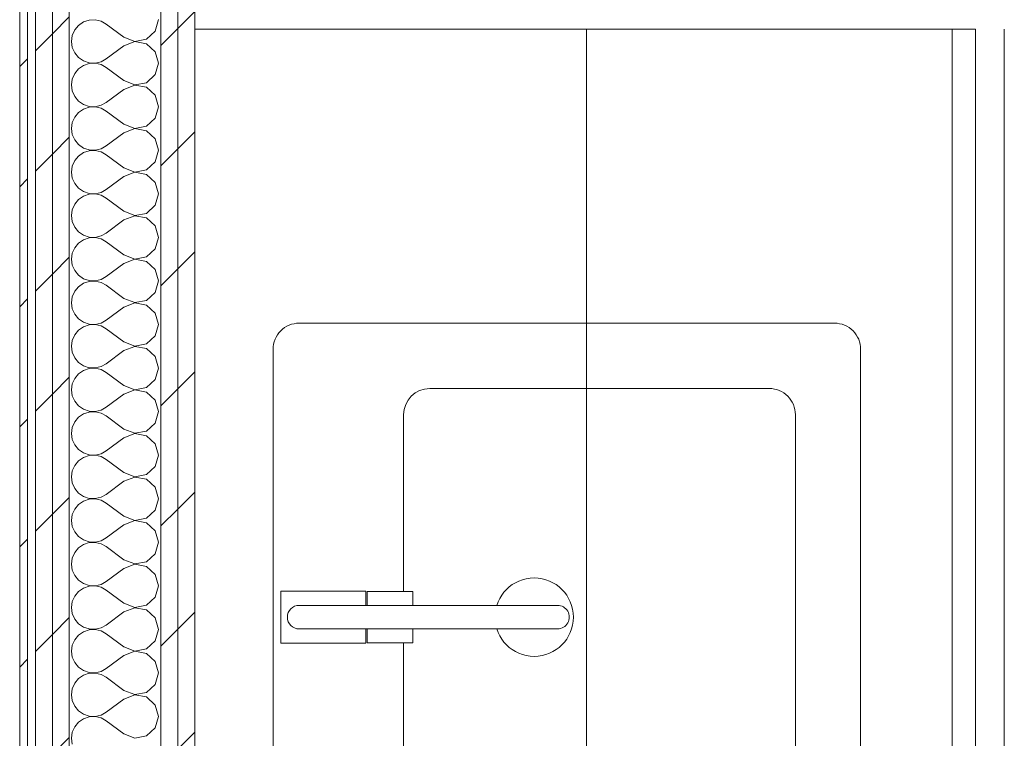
# Model space of a CAD drawing. Header units: millimetres. Extents: x -28277 to 305935, y -19284 to 4746.
# Tile 144 of 256: x 114887 to 115641, y -804 to -254. Entities that reach past the tile are written whole.
import ezdxf

# ---------------------------------------------------------------- set-up
doc = ezdxf.new("R2010")
doc.units = ezdxf.units.MM
doc.header["$MEASUREMENT"] = 0
doc.linetypes.add('Wipeout_Contour', pattern=[1000, 0, -1000])
doc.layers.add('Nuevo_08_E_Envans secs', color=7, linetype='Continuous')
doc.layers.add('Nuevo_09_EI_Mobiliari cuines', color=7, linetype='Continuous')
doc.layers.add('Nuevo_08_E_Envans secs_Pluma_Nº__1', color=7, linetype='Continuous', lineweight=5)
doc.layers.add('Nuevo_09_EI_Mobiliari cuines_Pluma_Nº__1', color=7, linetype='Continuous', lineweight=5)
for name, color, linetype, lineweight, true_color in [('Nuevo_08_E_Envans secs_Pluma_Nº__102', 7, 'Continuous', 5, 0xcccccc), ('Nuevo_08_E_Envans secs_Pluma_Nº__171', 171, 'Continuous', 13, 0xaaaaff), ('Nuevo_08_E_Envans secs_Pluma_Nº__177', 7, 'Continuous', 15, 0xf7e046)]:
    doc.layers.add(name, color=color, linetype=linetype, lineweight=lineweight, true_color=true_color)
pattern_1 = [(45, (114496.2, -37.4), (-91.924, 91.924), [97.5, -32.5]), (45, (114496.2, 54.52), (-91.924, 91.924), [97.5, -32.5])]

# ---------------------------------------------------------------- blocks, each defined once
blk = doc.blocks.new('Armario Base 27')
at = {"color": 254, "linetype": 'Wipeout_Contour', "lineweight": 0, "ltscale": 2613.898136}
blk.add_wipeout([(0, -620), (900, -620), (900, 0), (0, 0)], dxfattribs=at).dxf.layer = 'Nuevo_09_EI_Mobiliari cuines'
at = {"layer": 'Nuevo_09_EI_Mobiliari cuines_Pluma_Nº__1', "color": 7, "linetype": 'Continuous', "lineweight": 5}
for p, q in [((900, 0), (0, 0)), ((0, 0), (0, -598)), ((900, 0), (0, 0)), ((900, -598), (900, 0)), ((0, -580), (900, -580)), ((0, -598), (900, -598)), ((0, -620), (900, -620))]:
    blk.add_line(p, q, dxfattribs=at)
at = {"color": 254, "linetype": 'Wipeout_Contour', "lineweight": 0, "ltscale": 11502.226979}
blk.add_wipeout([(245, -510), (655, -510), (655, -510), (669.14, -504.14), (675, -490), (675, -490), (675, -80), (675, -80), (669.14, -65.86), (655, -60), (655, -60), (245, -60), (245, -60), (230.86, -65.86), (225, -80), (225, -80), (225, -490), (225, -490), (230.86, -504.14)], dxfattribs=at).dxf.layer = 'Nuevo_09_EI_Mobiliari cuines'
at = {"layer": 'Nuevo_09_EI_Mobiliari cuines_Pluma_Nº__1', "color": 7, "linetype": 'Continuous', "lineweight": 5}
for p, q in [((605, -160), (295, -160)), ((275, -180), (275, -440)), ((625, -440), (625, -180)), ((295, -460), (605, -460))]:
    blk.add_line(p, q, dxfattribs=at)
at = {"layer": 'Nuevo_09_EI_Mobiliari cuines_Pluma_Nº__1', "color": 7, "linetype": 'Continuous', "lineweight": 5, "flags": 128}
blk.add_lwpolyline([(245, -510), (655, -510, 0.414214), (675, -490), (675, -80, 0.414214), (655, -60), (245, -60, 0.414214), (225, -80), (225, -490, 0.414214)], format="xyb", close=True, dxfattribs=at)
at = {"layer": 'Nuevo_09_EI_Mobiliari cuines_Pluma_Nº__1', "color": 7, "linetype": 'Continuous', "lineweight": 5}
blk.add_circle((450, -260), 30, dxfattribs=at)
for centre, start, end in [((295, -180), 90, 180), ((605, -180), 0, 90), ((295, -440), 180, 270), ((605, -440), 270, 0)]:
    blk.add_arc(centre, 20, start, end, dxfattribs=at)
at = {"color": 254, "linetype": 'Wipeout_Contour', "lineweight": 0, "ltscale": 6910.599819}
blk.add_wipeout([(441, -277.89), (441, -277.89), (443.65, -284.25), (450.02, -286.87), (456.38, -284.21), (459, -277.84), (459, -277.84), (459, -80), (459, -80), (456.36, -73.64), (450, -71), (443.64, -73.64), (441, -80), (441, -80)], dxfattribs=at).dxf.layer = 'Nuevo_09_EI_Mobiliari cuines'
at = {"layer": 'Nuevo_09_EI_Mobiliari cuines_Pluma_Nº__1', "color": 7, "linetype": 'Continuous', "lineweight": 5, "flags": 128}
blk.add_lwpolyline([(441, -277.89, 1), (459, -277.84), (459, -80, 1), (441, -80)], format="xyb", close=True, dxfattribs=at)
at = {"color": 254, "linetype": 'Wipeout_Contour', "lineweight": 0, "ltscale": 5980.053412}
blk.add_wipeout([(430.03, -131), (441, -131), (441, -80), (441, -80), (443.64, -73.64), (450, -71), (456.36, -73.64), (459, -80), (459, -80), (459, -131), (469.97, -131), (469.97, -66), (430.03, -66)], dxfattribs=at).dxf.layer = 'Nuevo_09_EI_Mobiliari cuines'
at = {"layer": 'Nuevo_09_EI_Mobiliari cuines_Pluma_Nº__1', "color": 7, "linetype": 'Continuous', "lineweight": 5, "flags": 128}
blk.add_lwpolyline([(430.03, -131), (441, -131), (441, -80, -1), (459, -80), (459, -131), (469.97, -131), (469.97, -66), (430.03, -66)], format="xyb", close=True, dxfattribs=at)
at = {"color": 254, "linetype": 'Wipeout_Contour', "lineweight": 0, "ltscale": 1843.592818}
blk.add_wipeout([(430.3, -167), (441, -167), (441, -132), (430.3, -132)], dxfattribs=at).dxf.layer = 'Nuevo_09_EI_Mobiliari cuines'
at = {"color": 254, "linetype": 'Wipeout_Contour', "lineweight": 0, "ltscale": 1952.461068}
blk.add_wipeout([(469.7, -167), (469.7, -132), (459, -132), (459, -167)], dxfattribs=at).dxf.layer = 'Nuevo_09_EI_Mobiliari cuines'
at = {"layer": 'Nuevo_09_EI_Mobiliari cuines_Pluma_Nº__1', "color": 7, "linetype": 'Continuous', "lineweight": 5, "flags": 128}
for points in [[(430.3, -167), (441, -167), (441, -132), (430.3, -132)], [(469.7, -167), (469.7, -132), (459, -132), (459, -167)]]:
    blk.add_lwpolyline(points, close=True, dxfattribs=at)
blk = doc.blocks.new('*X176', base_point=(114496.2, -37.4))
at = {"layer": 'Nuevo_08_E_Envans secs_Pluma_Nº__102', "color": 254, "linetype": 'Continuous', "lineweight": 5, "true_color": 0xcccccc}
for p, q in [((114935.97, -255.83), (114932.18, -258.43)), ((114940.32, -254.36), (114935.97, -255.83)), ((114944.92, -254.13), (114940.32, -254.36)), ((114949.4, -255.17), (114944.92, -254.13)), ((114953.42, -257.4), (114949.4, -255.17)), ((114990.93, -262.83), (114993.42, -254.07)), ((114929.24, -261.97), (114927.39, -266.18)), ((114932.18, -258.43), (114929.24, -261.97)), ((114966.75, -267.4), (114953.42, -257.4)), ((114984.21, -268.97), (114990.93, -262.83)), ((114927.39, -266.18), (114926.75, -270.73)), ((114926.75, -270.73), (114927.39, -275.29)), ((114966.75, -267.4), (114975.26, -270.67)), ((114975.26, -270.8), (114966.75, -274.07)), ((114975.26, -270.67), (114984.21, -268.97)), ((114984.21, -272.49), (114975.26, -270.8)), ((114927.39, -275.29), (114929.24, -279.5)), ((114966.75, -274.07), (114953.42, -284.07)), ((114990.93, -278.64), (114984.21, -272.49)), ((114993.42, -287.4), (114990.93, -278.64)), ((114929.24, -279.5), (114932.18, -283.04)), ((114932.18, -283.04), (114935.97, -285.64)), ((114935.97, -285.64), (114940.32, -287.11)), ((114944.92, -287.33), (114949.4, -286.29)), ((114949.4, -286.29), (114953.42, -284.07)), ((114932.18, -291.76), (114929.24, -295.3)), ((114935.97, -289.16), (114932.18, -291.76)), ((114940.32, -287.69), (114935.97, -289.16)), ((114940.32, -287.11), (114944.92, -287.33)), ((114944.92, -287.47), (114940.32, -287.69)), ((114949.4, -288.51), (114944.92, -287.47)), ((114953.42, -290.73), (114949.4, -288.51)), ((114966.75, -300.73), (114953.42, -290.73)), ((114990.93, -296.16), (114993.42, -287.4)), ((114927.39, -299.51), (114926.75, -304.07)), ((114929.24, -295.3), (114927.39, -299.51)), ((114966.75, -300.73), (114975.26, -304)), ((114984.21, -302.31), (114990.93, -296.16)), ((114926.75, -304.07), (114927.39, -308.62)), ((114927.39, -308.62), (114929.24, -312.83)), ((114966.75, -307.4), (114953.42, -317.4)), ((114975.26, -304.13), (114966.75, -307.4)), ((114975.26, -304), (114984.21, -302.31)), ((114984.21, -305.83), (114975.26, -304.13)), ((114990.93, -311.97), (114984.21, -305.83)), ((114929.24, -312.83), (114932.18, -316.37)), ((114932.18, -316.37), (114935.97, -318.97)), ((114993.42, -320.73), (114990.93, -311.97)), ((114935.97, -322.49), (114932.18, -325.1)), ((114935.97, -318.97), (114940.32, -320.44)), ((114940.32, -321.02), (114935.97, -322.49)), ((114940.32, -320.44), (114944.92, -320.67)), ((114944.92, -320.8), (114940.32, -321.02)), ((114944.92, -320.67), (114949.4, -319.62)), ((114949.4, -321.84), (114944.92, -320.8)), ((114949.4, -319.62), (114953.42, -317.4)), ((114953.42, -324.07), (114949.4, -321.84)), ((114966.75, -334.07), (114953.42, -324.07)), ((114990.93, -329.5), (114993.42, -320.73)), ((114929.24, -328.64), (114927.39, -332.85)), ((114932.18, -325.1), (114929.24, -328.64)), ((114984.21, -335.64), (114990.93, -329.5)), ((114927.39, -332.85), (114926.75, -337.4)), ((114926.75, -337.4), (114927.39, -341.95)), ((114966.75, -334.07), (114975.26, -337.33)), ((114975.26, -337.47), (114966.75, -340.73)), ((114975.26, -337.33), (114984.21, -335.64)), ((114984.21, -339.16), (114975.26, -337.47)), ((114990.93, -345.3), (114984.21, -339.16)), ((114927.39, -341.95), (114929.24, -346.16)), ((114929.24, -346.16), (114932.18, -349.7)), ((114966.75, -340.73), (114953.42, -350.73)), ((114993.42, -354.07), (114990.93, -345.3)), ((114932.18, -349.7), (114935.97, -352.31)), ((114935.97, -352.31), (114940.32, -353.78)), ((114940.32, -354.36), (114935.97, -355.83)), ((114940.32, -353.78), (114944.92, -354)), ((114944.92, -354.13), (114940.32, -354.36)), ((114944.92, -354), (114949.4, -352.96)), ((114949.4, -355.17), (114944.92, -354.13)), ((114949.4, -352.96), (114953.42, -350.73)), ((114990.93, -362.83), (114993.42, -354.07)), ((114932.18, -358.43), (114929.24, -361.97)), ((114935.97, -355.83), (114932.18, -358.43)), ((114953.42, -357.4), (114949.4, -355.17)), ((114966.75, -367.4), (114953.42, -357.4)), ((114927.39, -366.18), (114926.75, -370.73)), ((114929.24, -361.97), (114927.39, -366.18)), ((114966.75, -367.4), (114975.26, -370.67)), ((114975.26, -370.67), (114984.21, -368.97)), ((114984.21, -368.97), (114990.93, -362.83)), ((114926.75, -370.73), (114927.39, -375.29)), ((114927.39, -375.29), (114929.24, -379.5)), ((114966.75, -374.07), (114953.42, -384.07)), ((114975.26, -370.8), (114966.75, -374.07)), ((114984.21, -372.49), (114975.26, -370.8)), ((114990.93, -378.64), (114984.21, -372.49)), ((114929.24, -379.5), (114932.18, -383.04)), ((114932.18, -383.04), (114935.97, -385.64)), ((114949.4, -386.29), (114953.42, -384.07)), ((114993.42, -387.4), (114990.93, -378.64)), ((114932.18, -391.76), (114929.24, -395.3)), ((114935.97, -389.16), (114932.18, -391.76)), ((114935.97, -385.64), (114940.32, -387.11)), ((114940.32, -387.69), (114935.97, -389.16)), ((114940.32, -387.11), (114944.92, -387.33)), ((114944.92, -387.47), (114940.32, -387.69)), ((114944.92, -387.33), (114949.4, -386.29)), ((114949.4, -388.51), (114944.92, -387.47)), ((114953.42, -390.73), (114949.4, -388.51)), ((114966.75, -400.73), (114953.42, -390.73)), ((114990.93, -396.16), (114993.42, -387.4)), ((114927.39, -399.51), (114926.75, -404.07)), ((114929.24, -395.3), (114927.39, -399.51)), ((114984.21, -402.31), (114990.93, -396.16)), ((114926.75, -404.07), (114927.39, -408.62)), ((114966.75, -400.73), (114975.26, -404)), ((114975.26, -404.13), (114966.75, -407.4)), ((114975.26, -404), (114984.21, -402.31)), ((114984.21, -405.83), (114975.26, -404.13)), ((114990.93, -411.97), (114984.21, -405.83)), ((114927.39, -408.62), (114929.24, -412.83)), ((114929.24, -412.83), (114932.18, -416.37)), ((114966.75, -407.4), (114953.42, -417.4)), ((114993.42, -420.73), (114990.93, -411.97)), ((114932.18, -416.37), (114935.97, -418.97)), ((114935.97, -418.97), (114940.32, -420.44)), ((114940.32, -421.02), (114935.97, -422.49)), ((114940.32, -420.44), (114944.92, -420.67)), ((114944.92, -420.8), (114940.32, -421.02)), ((114944.92, -420.67), (114949.4, -419.62)), ((114949.4, -421.84), (114944.92, -420.8)), ((114949.4, -419.62), (114953.42, -417.4)), ((114953.42, -424.07), (114949.4, -421.84)), ((114990.93, -429.5), (114993.42, -420.73)), ((114929.24, -428.64), (114927.39, -432.85)), ((114932.18, -425.1), (114929.24, -428.64)), ((114935.97, -422.49), (114932.18, -425.1)), ((114966.75, -434.07), (114953.42, -424.07)), ((114984.21, -435.64), (114990.93, -429.5)), ((114927.39, -432.85), (114926.75, -437.4)), ((114966.75, -434.07), (114975.26, -437.33)), ((114975.26, -437.33), (114984.21, -435.64)), ((114926.75, -437.4), (114927.39, -441.95)), ((114927.39, -441.95), (114929.24, -446.16)), ((114966.75, -440.73), (114953.42, -450.73)), ((114975.26, -437.47), (114966.75, -440.73)), ((114984.21, -439.16), (114975.26, -437.47)), ((114990.93, -445.3), (114984.21, -439.16)), ((114929.24, -446.16), (114932.18, -449.7)), ((114932.18, -449.7), (114935.97, -452.31)), ((114935.97, -452.31), (114940.32, -453.78)), ((114949.4, -452.96), (114953.42, -450.73)), ((114993.42, -454.07), (114990.93, -445.3)), ((114932.18, -458.43), (114929.24, -461.97)), ((114935.97, -455.83), (114932.18, -458.43)), ((114940.32, -454.36), (114935.97, -455.83)), ((114940.32, -453.78), (114944.92, -454)), ((114944.92, -454.13), (114940.32, -454.36)), ((114944.92, -454), (114949.4, -452.96)), ((114949.4, -455.17), (114944.92, -454.13)), ((114953.42, -457.4), (114949.4, -455.17)), ((114966.75, -467.4), (114953.42, -457.4)), ((114990.93, -462.83), (114993.42, -454.07)), ((114927.39, -466.18), (114926.75, -470.73)), ((114929.24, -461.97), (114927.39, -466.18)), ((114966.75, -467.4), (114975.26, -470.67)), ((114984.21, -468.97), (114990.93, -462.83)), ((114926.75, -470.73), (114927.39, -475.29)), ((114966.75, -474.07), (114953.42, -484.07)), ((114975.26, -470.8), (114966.75, -474.07)), ((114975.26, -470.67), (114984.21, -468.97)), ((114984.21, -472.49), (114975.26, -470.8)), ((114990.93, -478.64), (114984.21, -472.49)), ((114927.39, -475.29), (114929.24, -479.5)), ((114929.24, -479.5), (114932.18, -483.04)), ((114993.42, -487.4), (114990.93, -478.64)), ((114932.18, -483.04), (114935.97, -485.64)), ((114935.97, -489.16), (114932.18, -491.76)), ((114935.97, -485.64), (114940.32, -487.11)), ((114940.32, -487.69), (114935.97, -489.16)), ((114940.32, -487.11), (114944.92, -487.33)), ((114944.92, -487.47), (114940.32, -487.69)), ((114944.92, -487.33), (114949.4, -486.29)), ((114949.4, -488.51), (114944.92, -487.47)), ((114949.4, -486.29), (114953.42, -484.07)), ((114953.42, -490.73), (114949.4, -488.51)), ((114990.93, -496.16), (114993.42, -487.4)), ((114929.24, -495.3), (114927.39, -499.51)), ((114932.18, -491.76), (114929.24, -495.3)), ((114966.75, -500.73), (114953.42, -490.73)), ((114984.21, -502.31), (114990.93, -496.16)), ((114927.39, -499.51), (114926.75, -504.07)), ((114926.75, -504.07), (114927.39, -508.62)), ((114966.75, -500.73), (114975.26, -504)), ((114975.26, -504.13), (114966.75, -507.4)), ((114975.26, -504), (114984.21, -502.31)), ((114984.21, -505.83), (114975.26, -504.13)), ((114927.39, -508.62), (114929.24, -512.83)), ((114966.75, -507.4), (114953.42, -517.4)), ((114990.93, -511.97), (114984.21, -505.83)), ((114993.42, -520.73), (114990.93, -511.97)), ((114929.24, -512.83), (114932.18, -516.37)), ((114932.18, -516.37), (114935.97, -518.97)), ((114935.97, -518.97), (114940.32, -520.44)), ((114944.92, -520.67), (114949.4, -519.62)), ((114949.4, -519.62), (114953.42, -517.4)), ((114932.18, -525.1), (114929.24, -528.64)), ((114935.97, -522.49), (114932.18, -525.1)), ((114940.32, -521.02), (114935.97, -522.49)), ((114940.32, -520.44), (114944.92, -520.67)), ((114944.92, -520.8), (114940.32, -521.02)), ((114949.4, -521.84), (114944.92, -520.8)), ((114953.42, -524.07), (114949.4, -521.84)), ((114966.75, -534.07), (114953.42, -524.07)), ((114990.93, -529.5), (114993.42, -520.73)), ((114927.39, -532.85), (114926.75, -537.4)), ((114929.24, -528.64), (114927.39, -532.85)), ((114966.75, -534.07), (114975.26, -537.33)), ((114984.21, -535.64), (114990.93, -529.5)), ((114926.75, -537.4), (114927.39, -541.95)), ((114927.39, -541.95), (114929.24, -546.16)), ((114966.75, -540.73), (114953.42, -550.73)), ((114975.26, -537.47), (114966.75, -540.73)), ((114975.26, -537.33), (114984.21, -535.64)), ((114984.21, -539.16), (114975.26, -537.47)), ((114990.93, -545.3), (114984.21, -539.16)), ((114929.24, -546.16), (114932.18, -549.7)), ((114932.18, -549.7), (114935.97, -552.31)), ((114993.42, -554.07), (114990.93, -545.3)), ((114935.97, -555.83), (114932.18, -558.43)), ((114935.97, -552.31), (114940.32, -553.78)), ((114940.32, -554.36), (114935.97, -555.83)), ((114940.32, -553.78), (114944.92, -554)), ((114944.92, -554.13), (114940.32, -554.36)), ((114944.92, -554), (114949.4, -552.96)), ((114949.4, -555.17), (114944.92, -554.13)), ((114949.4, -552.96), (114953.42, -550.73)), ((114953.42, -557.4), (114949.4, -555.17)), ((114966.75, -567.4), (114953.42, -557.4)), ((114990.93, -562.83), (114993.42, -554.07)), ((114929.24, -561.97), (114927.39, -566.18)), ((114932.18, -558.43), (114929.24, -561.97)), ((114984.21, -568.97), (114990.93, -562.83)), ((114927.39, -566.18), (114926.75, -570.73)), ((114926.75, -570.73), (114927.39, -575.29)), ((114966.75, -567.4), (114975.26, -570.67)), ((114975.26, -570.8), (114966.75, -574.07)), ((114975.26, -570.67), (114984.21, -568.97)), ((114984.21, -572.49), (114975.26, -570.8)), ((114990.93, -578.64), (114984.21, -572.49)), ((114927.39, -575.29), (114929.24, -579.5)), ((114929.24, -579.5), (114932.18, -583.04)), ((114966.75, -574.07), (114953.42, -584.07)), ((114993.42, -587.4), (114990.93, -578.64)), ((114932.18, -583.04), (114935.97, -585.64)), ((114935.97, -585.64), (114940.32, -587.11)), ((114940.32, -587.69), (114935.97, -589.16)), ((114940.32, -587.11), (114944.92, -587.33)), ((114944.92, -587.47), (114940.32, -587.69)), ((114944.92, -587.33), (114949.4, -586.29)), ((114949.4, -588.51), (114944.92, -587.47)), ((114949.4, -586.29), (114953.42, -584.07)), ((114990.93, -596.16), (114993.42, -587.4)), ((114929.24, -595.3), (114927.39, -599.51)), ((114932.18, -591.76), (114929.24, -595.3)), ((114935.97, -589.16), (114932.18, -591.76)), ((114953.42, -590.73), (114949.4, -588.51)), ((114966.75, -600.73), (114953.42, -590.73)), ((114927.39, -599.51), (114926.75, -604.07)), ((114966.75, -600.73), (114975.26, -604)), ((114975.26, -604), (114984.21, -602.31)), ((114984.21, -602.31), (114990.93, -596.16)), ((114926.75, -604.07), (114927.39, -608.62)), ((114927.39, -608.62), (114929.24, -612.83)), ((114966.75, -607.4), (114953.42, -617.4)), ((114975.26, -604.13), (114966.75, -607.4)), ((114984.21, -605.83), (114975.26, -604.13)), ((114990.93, -611.97), (114984.21, -605.83)), ((114929.24, -612.83), (114932.18, -616.37)), ((114932.18, -616.37), (114935.97, -618.97)), ((114949.4, -619.62), (114953.42, -617.4)), ((114993.42, -620.73), (114990.93, -611.97)), ((114932.18, -625.1), (114929.24, -628.64)), ((114935.97, -622.49), (114932.18, -625.1)), ((114935.97, -618.97), (114940.32, -620.44)), ((114940.32, -621.02), (114935.97, -622.49)), ((114940.32, -620.44), (114944.92, -620.67)), ((114944.92, -620.8), (114940.32, -621.02)), ((114944.92, -620.67), (114949.4, -619.62)), ((114949.4, -621.84), (114944.92, -620.8)), ((114953.42, -624.07), (114949.4, -621.84)), ((114966.75, -634.07), (114953.42, -624.07)), ((114990.93, -629.5), (114993.42, -620.73)), ((114927.39, -632.85), (114926.75, -637.4)), ((114929.24, -628.64), (114927.39, -632.85)), ((114984.21, -635.64), (114990.93, -629.5)), ((114926.75, -637.4), (114927.39, -641.95)), ((114966.75, -640.73), (114953.42, -650.73)), ((114966.75, -634.07), (114975.26, -637.33)), ((114975.26, -637.47), (114966.75, -640.73)), ((114975.26, -637.33), (114984.21, -635.64)), ((114984.21, -639.16), (114975.26, -637.47)), ((114990.93, -645.3), (114984.21, -639.16)), ((114927.39, -641.95), (114929.24, -646.16)), ((114929.24, -646.16), (114932.18, -649.7)), ((114993.42, -654.07), (114990.93, -645.3)), ((114932.18, -649.7), (114935.97, -652.31)), ((114935.97, -655.83), (114932.18, -658.43)), ((114935.97, -652.31), (114940.32, -653.78)), ((114940.32, -654.36), (114935.97, -655.83)), ((114940.32, -653.78), (114944.92, -654)), ((114944.92, -654.13), (114940.32, -654.36)), ((114944.92, -654), (114949.4, -652.96)), ((114949.4, -655.17), (114944.92, -654.13)), ((114949.4, -652.96), (114953.42, -650.73)), ((114953.42, -657.4), (114949.4, -655.17)), ((114990.93, -662.83), (114993.42, -654.07)), ((114929.24, -661.97), (114927.39, -666.18)), ((114932.18, -658.43), (114929.24, -661.97)), ((114966.75, -667.4), (114953.42, -657.4)), ((114984.21, -668.97), (114990.93, -662.83)), ((114927.39, -666.18), (114926.75, -670.73)), ((114926.75, -670.73), (114927.39, -675.29)), ((114966.75, -667.4), (114975.26, -670.67)), ((114975.26, -670.8), (114966.75, -674.07)), ((114975.26, -670.67), (114984.21, -668.97)), ((114984.21, -672.49), (114975.26, -670.8)), ((114927.39, -675.29), (114929.24, -679.5)), ((114966.75, -674.07), (114953.42, -684.07)), ((114990.93, -678.64), (114984.21, -672.49)), ((114929.24, -679.5), (114932.18, -683.04)), ((114932.18, -683.04), (114935.97, -685.64)), ((114935.97, -685.64), (114940.32, -687.11)), ((114949.4, -686.29), (114953.42, -684.07)), ((114993.42, -687.4), (114990.93, -678.64)), ((114932.18, -691.76), (114929.24, -695.3)), ((114935.97, -689.16), (114932.18, -691.76)), ((114940.32, -687.69), (114935.97, -689.16)), ((114940.32, -687.11), (114944.92, -687.33)), ((114944.92, -687.47), (114940.32, -687.69)), ((114944.92, -687.33), (114949.4, -686.29)), ((114949.4, -688.51), (114944.92, -687.47)), ((114953.42, -690.73), (114949.4, -688.51)), ((114966.75, -700.73), (114953.42, -690.73)), ((114990.93, -696.16), (114993.42, -687.4)), ((114927.39, -699.51), (114926.75, -704.07)), ((114929.24, -695.3), (114927.39, -699.51)), ((114966.75, -700.73), (114975.26, -704)), ((114984.21, -702.31), (114990.93, -696.16)), ((114926.75, -704.07), (114927.39, -708.62)), ((114927.39, -708.62), (114929.24, -712.83)), ((114966.75, -707.4), (114953.42, -717.4)), ((114975.26, -704.13), (114966.75, -707.4)), ((114975.26, -704), (114984.21, -702.31)), ((114984.21, -705.83), (114975.26, -704.13)), ((114990.93, -711.97), (114984.21, -705.83)), ((114929.24, -712.83), (114932.18, -716.37)), ((114993.42, -720.73), (114990.93, -711.97)), ((114932.18, -716.37), (114935.97, -718.97)), ((114935.97, -722.49), (114932.18, -725.1)), ((114935.97, -718.97), (114940.32, -720.44)), ((114940.32, -721.02), (114935.97, -722.49)), ((114940.32, -720.44), (114944.92, -720.67)), ((114944.92, -720.8), (114940.32, -721.02)), ((114944.92, -720.67), (114949.4, -719.62)), ((114949.4, -721.84), (114944.92, -720.8)), ((114949.4, -719.62), (114953.42, -717.4)), ((114953.42, -724.07), (114949.4, -721.84)), ((114990.93, -729.5), (114993.42, -720.73)), ((114929.24, -728.64), (114927.39, -732.85)), ((114932.18, -725.1), (114929.24, -728.64)), ((114966.75, -734.07), (114953.42, -724.07)), ((114984.21, -735.64), (114990.93, -729.5)), ((114927.39, -732.85), (114926.75, -737.4)), ((114926.75, -737.4), (114927.39, -741.95)), ((114966.75, -734.07), (114975.26, -737.33)), ((114975.26, -737.47), (114966.75, -740.73)), ((114975.26, -737.33), (114984.21, -735.64)), ((114984.21, -739.16), (114975.26, -737.47)), ((114927.39, -741.95), (114929.24, -746.16)), ((114929.24, -746.16), (114932.18, -749.7)), ((114966.75, -740.73), (114953.42, -750.73)), ((114990.93, -745.3), (114984.21, -739.16)), ((114993.42, -754.07), (114990.93, -745.3)), ((114932.18, -749.7), (114935.97, -752.31)), ((114935.97, -752.31), (114940.32, -753.78)), ((114940.32, -753.78), (114944.92, -754)), ((114944.92, -754), (114949.4, -752.96)), ((114949.4, -752.96), (114953.42, -750.73)), ((114932.18, -758.43), (114929.24, -761.97)), ((114935.97, -755.83), (114932.18, -758.43)), ((114940.32, -754.36), (114935.97, -755.83)), ((114944.92, -754.13), (114940.32, -754.36)), ((114949.4, -755.17), (114944.92, -754.13)), ((114953.42, -757.4), (114949.4, -755.17)), ((114966.75, -767.4), (114953.42, -757.4)), ((114990.93, -762.83), (114993.42, -754.07)), ((114927.39, -766.18), (114926.75, -770.73)), ((114929.24, -761.97), (114927.39, -766.18)), ((114966.75, -767.4), (114975.26, -770.67)), ((114975.26, -770.67), (114984.21, -768.97)), ((114984.21, -768.97), (114990.93, -762.83)), ((114926.75, -770.73), (114927.39, -775.29)), ((114927.39, -775.29), (114929.24, -779.5)), ((114966.75, -774.07), (114953.42, -784.07)), ((114975.26, -770.8), (114966.75, -774.07)), ((114984.21, -772.49), (114975.26, -770.8)), ((114990.93, -778.64), (114984.21, -772.49)), ((114929.24, -779.5), (114932.18, -783.04)), ((114932.18, -783.04), (114935.97, -785.64)), ((114949.4, -786.29), (114953.42, -784.07)), ((114993.42, -787.4), (114990.93, -778.64)), ((114935.97, -789.16), (114932.18, -791.76)), ((114935.97, -785.64), (114940.32, -787.11)), ((114940.32, -787.69), (114935.97, -789.16)), ((114940.32, -787.11), (114944.92, -787.33)), ((114944.92, -787.47), (114940.32, -787.69)), ((114944.92, -787.33), (114949.4, -786.29)), ((114949.4, -788.51), (114944.92, -787.47)), ((114953.42, -790.73), (114949.4, -788.51)), ((114966.75, -800.73), (114953.42, -790.73)), ((114990.93, -796.16), (114993.42, -787.4)), ((114929.24, -795.3), (114927.39, -799.51)), ((114932.18, -791.76), (114929.24, -795.3)), ((114984.21, -802.31), (114990.93, -796.16)), ((114927.39, -799.51), (114926.75, -804.07)), ((114926.75, -804.07), (114927.39, -808.62)), ((114966.75, -800.73), (114975.26, -804)), ((114975.26, -804), (114984.21, -802.31))]:
    blk.add_line(p, q, dxfattribs=at)
blk = doc.blocks.new('Muro_31_3', base_point=(114887.09, -9244.82))
at = {"color": 254, "linetype": 'Wipeout_Contour', "lineweight": 0, "ltscale": 459635.196064}
blk.add_wipeout([(114887.09, 1657.45), (114887.09, -2419.23), (114893.09, -2419.23), (114893.09, 1657.45)], dxfattribs=at).dxf.layer = 'Nuevo_08_E_Envans secs'
at = {"color": 254, "linetype": 'Wipeout_Contour', "lineweight": 0, "ltscale": 460090.414786}
blk.add_wipeout([(115008.09, 1529.45), (115008.09, -1161.38), (115021.09, -1161.38), (115021.09, 1529.45)], dxfattribs=at).dxf.layer = 'Nuevo_08_E_Envans secs'
at = {"layer": 'Nuevo_08_E_Envans secs_Pluma_Nº__171', "linetype": 'Continuous', "lineweight": 13, "true_color": 0xaaaaff}
h = blk.add_hatch(dxfattribs=at)
h.set_pattern_fill('Panellat_HPL_0003', color=161, style=0, pattern_type=2)
h.set_pattern_definition(pattern_1)
h.paths.add_polyline_path([(114887.09, 1657.45), (114887.09, -2419.23), (114893.09, -2419.23), (114893.09, 1657.45)])
at = {"layer": 'Nuevo_08_E_Envans secs_Pluma_Nº__177', "linetype": 'Continuous', "lineweight": 15, "true_color": 0xf7e046}
h = blk.add_hatch(dxfattribs=at)
h.set_pattern_fill('Panellat_HPL_0003', color=53, style=0, pattern_type=2)
h.set_pattern_definition(pattern_1)
h.paths.add_polyline_path([(115008.09, 1529.45), (115008.09, -1161.38), (115021.09, -1161.38), (115021.09, 1529.45)])
at = {"layer": 'Nuevo_08_E_Envans secs_Pluma_Nº__1', "color": 7, "linetype": 'Continuous', "lineweight": 5}
blk.add_line((114893.09, -2419.23), (114893.09, 1651.45), dxfattribs=at)
at = {"layer": 'Nuevo_08_E_Envans secs_Pluma_Nº__1', "color": 7, "linetype": 'Continuous', "lineweight": 5, "flags": 128}
for points in [[(114887.09, 1657.45), (114887.09, -2419.23)], [(115021.09, -1161.38), (115021.09, 1529.45)]]:
    blk.add_lwpolyline(points, dxfattribs=at)
at = {"color": 254, "linetype": 'Wipeout_Contour', "lineweight": 0, "ltscale": 460039.029658}
blk.add_wipeout([(114995.09, 1542.45), (114995.09, -1174.38), (115008.09, -1174.38), (115008.09, 1542.45)], dxfattribs=at).dxf.layer = 'Nuevo_08_E_Envans secs'
at = {"layer": 'Nuevo_08_E_Envans secs_Pluma_Nº__177', "linetype": 'Continuous', "lineweight": 15, "true_color": 0xf7e046}
h = blk.add_hatch(dxfattribs=at)
h.set_pattern_fill('Panellat_HPL_0003', color=53, style=0, pattern_type=2)
h.set_pattern_definition(pattern_1)
h.paths.add_polyline_path([(114995.09, 1542.45), (114995.09, -1174.38), (115008.09, -1174.38), (115008.09, 1542.45)])
at = {"layer": 'Nuevo_08_E_Envans secs_Pluma_Nº__1', "color": 7, "linetype": 'Continuous', "lineweight": 5}
for p, q in [((114995.09, -1187.38), (114995.09, 1542.45)), ((115008.09, -1174.38), (115008.09, 1542.45))]:
    blk.add_line(p, q, dxfattribs=at)
at = {"layer": 'Nuevo_08_E_Envans secs', "color": 7, "lineweight": 20}
blk.add_blockref('*X176', (114496.2, -37.4), dxfattribs=at)
at = {"color": 254, "linetype": 'Wipeout_Contour', "lineweight": 0, "ltscale": 459748.263648}
blk.add_wipeout([(114925.09, 1625.45), (114912.09, 1625.45), (114912.09, -2419.23), (114925.09, -2419.23)], dxfattribs=at).dxf.layer = 'Nuevo_08_E_Envans secs'
at = {"layer": 'Nuevo_08_E_Envans secs_Pluma_Nº__177', "linetype": 'Continuous', "lineweight": 15, "true_color": 0xf7e046}
h = blk.add_hatch(dxfattribs=at)
h.set_pattern_fill('Panellat_HPL_0003', color=53, style=0, pattern_type=2)
h.set_pattern_definition(pattern_1)
h.paths.add_polyline_path([(114925.09, 1625.45), (114912.09, 1625.45), (114912.09, -2419.23), (114925.09, -2419.23)])
at = {"layer": 'Nuevo_08_E_Envans secs_Pluma_Nº__1', "color": 7, "linetype": 'Continuous', "lineweight": 5}
blk.add_line((114925.09, -1226.38), (114925.09, 1555.45), dxfattribs=at)
at = {"color": 254, "linetype": 'Wipeout_Contour', "lineweight": 0, "ltscale": 459696.641156}
blk.add_wipeout([(114912.09, 1638.45), (114899.09, 1638.45), (114899.09, -2419.23), (114912.09, -2419.23)], dxfattribs=at).dxf.layer = 'Nuevo_08_E_Envans secs'
at = {"layer": 'Nuevo_08_E_Envans secs_Pluma_Nº__177', "linetype": 'Continuous', "lineweight": 15, "true_color": 0xf7e046}
h = blk.add_hatch(dxfattribs=at)
h.set_pattern_fill('Panellat_HPL_0003', color=53, style=0, pattern_type=2)
h.set_pattern_definition(pattern_1)
h.paths.add_polyline_path([(114912.09, 1638.45), (114899.09, 1638.45), (114899.09, -2419.23), (114912.09, -2419.23)])
at = {"layer": 'Nuevo_08_E_Envans secs_Pluma_Nº__1', "color": 7, "linetype": 'Continuous', "lineweight": 5}
for p, q in [((114899.09, -2419.23), (114899.09, 1638.45)), ((114912.09, -2419.23), (114912.09, 1638.45))]:
    blk.add_line(p, q, dxfattribs=at)
blk = doc.blocks.new('Armario Mural 2P 10')
at = {"layer": 'Nuevo_09_EI_Mobiliari cuines_Pluma_Nº__1', "color": 7, "linetype": 'Continuous', "lineweight": 5, "flags": 128}
blk.add_lwpolyline([(0, 0), (900, 0), (900, 300), (0, 300)], close=True, dxfattribs=at)

msp = doc.modelspace()

# ---------------------------------------------------------------- block references
at = {"layer": 'Nuevo_09_EI_Mobiliari cuines_Pluma_Nº__1', "color": 7, "linetype": 'Continuous', "lineweight": 5, "zscale": 1000, "rotation": 89.99999999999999}
msp.add_blockref('Armario Base 27', (115021.088, -1161.375), dxfattribs=at)

# ---------------------------------------------------------------- next in the draw order: block references
at = {"layer": 'Nuevo_08_E_Envans secs', "color": 7, "lineweight": 20}
msp.add_blockref('Muro_31_3', (114887.088, -9244.821), dxfattribs=at)

# ---------------------------------------------------------------- next in the draw order: block references
at = {"layer": 'Nuevo_09_EI_Mobiliari cuines_Pluma_Nº__1', "color": 7, "linetype": 'Continuous', "lineweight": 5, "zscale": 1000, "rotation": 89.99999999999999}
msp.add_blockref('Armario Mural 2P 10', (115321.088, -1161.375), dxfattribs=at)

doc.saveas('drawing.dxf')
